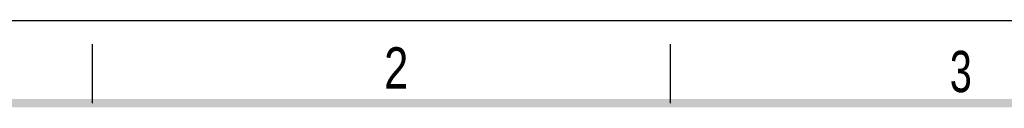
# Model space of a CAD drawing. Header units: millimetres. Extents: x 0 to 210, y 0 to 297.
# Tile 5 of 6: x 50 to 133, y 290 to 297. Entities that reach past the tile are written whole.
import ezdxf

# ---------------------------------------------------------------- set-up
doc = ezdxf.new("R2010")
doc.units = ezdxf.units.MM
doc.header["$LTSCALE"] = 19.36
doc.layers.get('0').update_dxf_attribs({"linetype": 'CONTINUOUS'})
doc.styles.add('TEXTSTYLE_2', font='txt', dxfattribs={"width": 0.75})

msp = doc.modelspace()

# ---------------------------------------------------------------- linework, layer by layer
at = {"color": 2, "linetype": 'CONTINUOUS'}
for p, q in [((0, 297), (210, 297)), ((56, 290), (56, 295)), ((105, 290), (105, 295))]:
    msp.add_line(p, q, dxfattribs=at)
at = {"color": 7, "linetype": 'CONTINUOUS', "const_width": 0.7}
msp.add_lwpolyline([(7, 290), (203, 290)], dxfattribs=at)

# ---------------------------------------------------------------- texts
at = {"color": 5, "linetype": 'CONTINUOUS', "style": 'TEXTSTYLE_2'}
for s, width, p in [('2', 0.785714, (80.731, 291.24)), ('3', 0.714286, (128.684, 290.943))]:
    msp.add_text(s, height=3.5, dxfattribs=dict(at, width=width)).set_placement(p)

doc.saveas('drawing.dxf')
